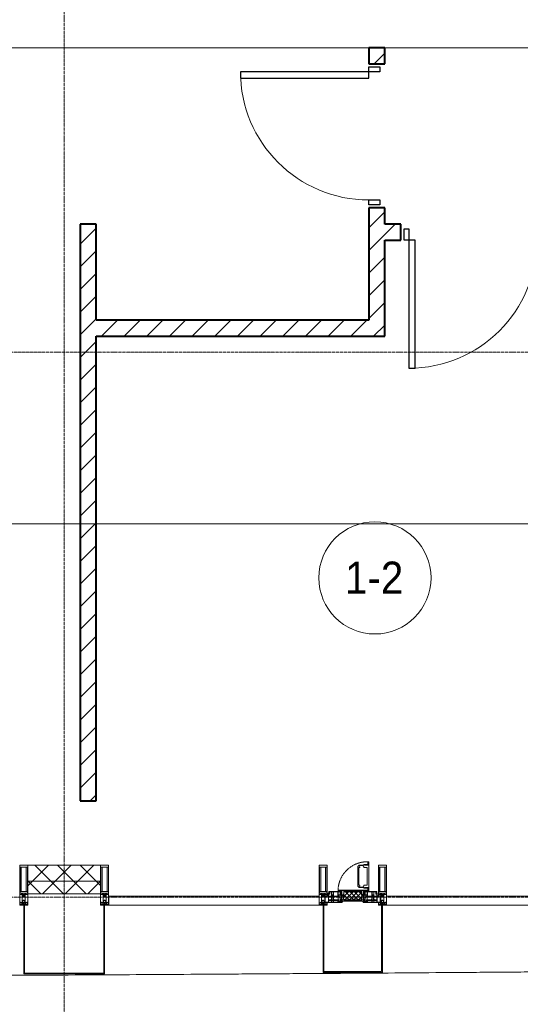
# Model space of a CAD drawing. Header units: millimetres. Extents: x 5617 to 113279, y 7718 to 199432.
# Tile 49 of 79: x 56149 to 59272, y 14731 to 20875. Entities that reach past the tile are written whole.
import ezdxf

# ---------------------------------------------------------------- set-up
doc = ezdxf.new("R2010")
doc.units = ezdxf.units.MM
for name, pattern in [('-D1-02х01', [3, 2, -1]), ('ADSK_Линия сетки', [25, 20, -2.5, 0, -2.5]), ('Линия сетки', [25, 20, -2.5, 0, -2.5])]:
    doc.linetypes.add(name, pattern=pattern)
for name, color, linetype, lineweight in [('Двери', 7, 'Continuous', 18), ('Импосты витража', 7, 'Continuous', 18), ('Колонны', 7, 'Continuous', 18), ('Марки помещений', 7, 'Continuous', 20), ('Окна', 7, 'Continuous', 18), ('Оси', 7, 'Continuous', 9), ('Панели витража', 7, 'Continuous', 18), ('Перекрытия', 7, 'Continuous', 18), ('Стены разрез', 7, 'Continuous', 40), ('Стены штриховка', 7, 'Continuous', 40), ('Форма', 7, 'Continuous', 18), ('Элементы узлов', 7, 'Continuous', 18)]:
    doc.layers.add(name, color=color, linetype=linetype, lineweight=lineweight)
doc.styles.add('Arial_3', font='arial.ttf', dxfattribs={"width": 0.9, "height": 200})
pattern_1 = [(45, (0, 0), (-70.71068, 70.71068), [])]
pattern_2 = [(45, (0, 0), (-70.71068, 70.71068), []), (135, (0, 0), (-70.71068, -70.71068), [])]

# ---------------------------------------------------------------- blocks, each defined once
blk = doc.blocks.new('A_DOR_Door - Вн_3_Одинарная_900x2100-2977806-МКСС_К4_L15_51_600_')
at = {"layer": 'Двери', "color": 253, "lineweight": 30, "true_color": 0xaaaaaa}
for p, q in [((-430, 20), (-400, 20)), ((-430, -50), (-430, 20)), ((-400, 20), (-400, -50)), ((400, -50), (400, 20)), ((400, 20), (430, 20)), ((430, 20), (430, -50)), ((-400, -50), (-430, -50)), ((-400, -50), (-400, -850)), ((-360, -50), (-400, -50)), ((-400, -50), (-400, -850)), ((-360, -850), (-360, -50)), ((430, -50), (400, -50)), ((-400, -850), (-360, -850))]:
    blk.add_line(p, q, dxfattribs=at)
at = {"layer": 'Двери', "color": 254, "lineweight": 9, "true_color": 0xd4d4d4}
blk.add_arc((-400, -50), 800, 270, 0, dxfattribs=at)
blk = doc.blocks.new('135_SLK_K4_AR_rvt-1-МКСС_К4_L15_51_600_')
at = {"layer": 'Стены разрез', "lineweight": 9, "true_color": 0xaaaaaa}
h = blk.add_hatch(dxfattribs=at)
h.set_pattern_fill('FP_3', color=253, style=0, pattern_type=2)
h.set_pattern_definition(pattern_1)
h.paths.add_polyline_path([(127950, 19000), (127950, 19700), (127850, 19700), (127850, 19000)])
h.paths.add_polyline_path([(127950, 20600), (127950, 20700), (127850, 20700), (127850, 20600)])
h = blk.add_hatch(dxfattribs=at)
h.set_pattern_fill('FP_3', color=253, style=0, pattern_type=2)
h.set_pattern_definition(pattern_1)
h.paths.add_polyline_path([(126150, 16000), (126150, 19600), (126050, 19600), (126050, 16000)])
h = blk.add_hatch(dxfattribs=at)
h.set_pattern_fill('FP_3', color=253, style=0, pattern_type=2)
h.set_pattern_definition(pattern_1)
h.paths.add_polyline_path([(129750, 19500), (129750, 19600), (128950, 19600), (128950, 19500), (129710.2, 19500)])
h.paths.add_polyline_path([(128050, 19500), (128050, 19600), (127950, 19600), (127950, 19500)])
h = blk.add_hatch(dxfattribs=at)
h.set_pattern_fill('FP_3', color=253, style=0, pattern_type=2)
h.set_pattern_definition(pattern_1)
h.paths.add_polyline_path([(126150, 18900), (127950, 18900), (127950, 19000), (126150, 19000)])
at = {"layer": 'Перекрытия', "color": 253, "true_color": 0xaaaaaa}
for p, q in [((127850, 20700), (125150, 20700)), ((130100, 20700), (127950, 20700))]:
    blk.add_line(p, q, dxfattribs=at)
at = {"layer": 'Стены разрез', "color": 253, "true_color": 0xaaaaaa}
for p, q in [((127950, 20700), (127850, 20700)), ((127850, 20700), (127850, 20600)), ((127950, 20600), (127950, 20700)), ((127850, 20600), (127950, 20600)), ((127950, 19700), (127850, 19700)), ((127850, 19700), (127850, 19000)), ((127950, 19600), (127950, 19700)), ((126050, 19600), (126050, 16000)), ((126150, 19600), (126050, 19600)), ((126150, 19000), (126150, 19600)), ((128050, 19600), (127950, 19600)), ((128050, 19500), (128050, 19600)), ((127950, 19000), (127950, 19500)), ((127950, 19500), (128050, 19500)), ((127850, 19000), (126150, 19000)), ((127950, 18900), (127950, 19000)), ((126150, 16000), (126150, 18900)), ((126150, 18900), (127950, 18900)), ((126050, 16000), (126150, 16000))]:
    blk.add_line(p, q, dxfattribs=at)
at = {"layer": 'Двери', "color": 253, "lineweight": 18, "true_color": 0xaaaaaa, "rotation": 270}
blk.add_blockref('A_DOR_Door - Вн_3_Одинарная_900x2100-2977806-МКСС_К4_L15_51_600_', (127900, 20150), dxfattribs=at)
at = {"layer": 'Двери', "color": 253, "lineweight": 18, "true_color": 0xaaaaaa}
blk.add_blockref('A_DOR_Door - Вн_3_Одинарная_900x2100-2977806-МКСС_К4_L15_51_600_', (128500, 19550), dxfattribs=at)
blk = doc.blocks.new('System Panel - A_PAN_Glass-7508020-МКСС_К4_L15_51_600_')
at = {"layer": 'Панели витража', "color": 253, "lineweight": 5, "true_color": 0xaaaaaa}
for p, q in [((656.25, 55), (-656.25, 55)), ((-656.25, 55), (-656.25, 0)), ((-656.25, 0), (656.25, 0)), ((656.25, 0), (656.25, 55))]:
    blk.add_line(p, q, dxfattribs=at)
blk = doc.blocks.new('A_PAN_Створка - 383мм-7508021-МКСС_К4_L15_51_600_')
at = {"layer": 'Панели витража', "lineweight": 5}
h = blk.add_hatch(dxfattribs=at)
h.set_pattern_fill('FP_5', color=256, style=0, pattern_type=2)
h.set_pattern_definition([(45, (-127750, -15350), (-14.1421356, 14.1421356), []), (135, (-127750, -15350), (-14.1421356, -14.1421356), [])])
h.paths.add_polyline_path([(-54.5, 31.8), (54.5, 31.8), (54.9, 34.1), (57.2, 36.4), (57.2, 60.8), (54.6, 63.4), (53.6, 82.7), (-54.6, 81.8), (-54.6, 63.4), (-57.2, 60.8), (-57.2, 36.4), (-54.9, 34.1)])
at = {"layer": 'Окна', "lineweight": 5}
for p, q in [((39.7, 249), (31.1, 240.4)), ((70.1, 249), (39.7, 249)), ((45.9, 246.8), (45, 244.7)), ((63.3, 246.8), (45.9, 246.8)), ((64.1, 245), (63.3, 246.8)), ((70.1, 252.9), (70.1, 249)), ((95.1, 252.9), (70.1, 252.9)), ((74.1, 248.4), (74.1, 252.9)), ((89.1, 248.4), (74.1, 248.4)), ((89.1, 252.9), (89.1, 248.4)), ((93.1, 248.4), (93.1, 252.9)), ((97.9, 248.4), (93.1, 248.4)), ((95.1, 270.5), (95.1, 252.9)), ((99.6, 270.5), (95.1, 270.5)), ((97.9, 262.4), (95.1, 262.4)), ((97.9, 262.4), (97.9, 248.4)), ((99.6, 270.5), (99.6, 87.5)), ((31.1, 117.6), (31.1, 240.4)), ((41.4, 234.2), (39.1, 233.8)), ((39.1, 179), (39.1, 233.8)), ((41.4, 234.2), (43.5, 236.3)), ((45, 244.7), (42.3, 239.8)), ((42.3, 239.8), (43.5, 236.3)), ((64.1, 245), (66.7, 241)), ((66.7, 241), (68.6, 239.7)), ((68.6, 239.7), (68.6, 236.4)), ((68.6, 236.4), (71.1, 233.9)), ((71.1, 233.9), (89.5, 233.9)), ((89.5, 233.9), (90.6, 232.8)), ((90.6, 125.2), (90.6, 232.8)), ((39.1, 179), (39.1, 124.2)), ((41.4, 123.8), (39.1, 124.2)), ((41.4, 123.8), (43.5, 121.7)), ((68.6, 121.6), (71.1, 124.1)), ((71.1, 124.1), (89.5, 124.1)), ((89.5, 124.1), (90.6, 125.2)), ((-153, 73.5), (-150, 73.5)), ((-153, 60), (-153, 73.5)), ((-150, 84), (-78, 84)), ((-150, 73.5), (-150, 84)), ((-91.5, 92), (91.5, 92)), ((-91.5, 87.5), (-91.5, 92)), ((-73.9, 87.5), (-91.5, 87.5)), ((-78, 84), (-78, 23.5)), ((-73.9, 62.5), (-73.9, 87.5)), ((-70, 62.5), (-73.9, 62.5)), ((-70, 32.1), (-70, 62.5)), ((39.7, 109), (31.1, 117.6)), ((70.1, 109), (39.7, 109)), ((42.3, 118.2), (43.5, 121.7)), ((45, 113.3), (42.3, 118.2)), ((45.9, 111.2), (45, 113.3)), ((63.3, 111.2), (45.9, 111.2)), ((64.1, 113), (63.3, 111.2)), ((64.1, 113), (66.7, 117)), ((66.7, 117), (68.6, 118.3)), ((68.6, 118.3), (68.6, 121.6)), ((70, 62.5), (70, 32.1)), ((73.9, 62.5), (70, 62.5)), ((70.1, 105.1), (70.1, 109)), ((95.1, 105.1), (70.1, 105.1)), ((73.9, 87.5), (73.9, 62.5)), ((91.5, 87.5), (73.9, 87.5)), ((74.1, 109.6), (74.1, 105.1)), ((89.1, 109.6), (74.1, 109.6)), ((78, 84), (150, 84)), ((78, 23.5), (78, 84)), ((89.1, 105.1), (89.1, 109.6)), ((91.5, 92), (91.5, 87.5)), ((93.1, 109.6), (93.1, 105.1)), ((97.9, 109.6), (93.1, 109.6)), ((95.1, 87.5), (95.1, 105.1)), ((97.9, 95.6), (95.1, 95.6)), ((99.6, 87.5), (95.1, 87.5)), ((97.9, 95.6), (97.9, 109.6)), ((150, 84), (150, 73.5)), ((150, 73.5), (153, 73.5)), ((153, 73.5), (153, 60)), ((-171, 57), (-156, 57)), ((-171, 17), (-171, 57)), ((-67.9, 17), (-171, 17)), ((-78, 23.5), (-67.9, 23.5)), ((-61.4, 23.5), (-70, 32.1)), ((-67.9, 23.5), (-64.6, 26.8)), ((-67.9, 17), (-67.9, 23.5)), ((-61.4, 23.5), (-67.9, 17)), ((-64.6, 26.8), (-61.4, 23.5)), ((61.4, 23.5), (-61.4, 23.5)), ((70, 32.1), (61.4, 23.5)), ((61.4, 23.5), (64.6, 26.8)), ((67.9, 17), (61.4, 23.5)), ((64.6, 26.8), (67.9, 23.5)), ((67.9, 23.5), (67.9, 17)), ((67.9, 23.5), (78, 23.5)), ((171, 17), (67.9, 17)), ((156, 57), (171, 57)), ((171, 57), (171, 17))]:
    blk.add_line(p, q, dxfattribs=at)
at = {"layer": 'Окна', "color": 253, "lineweight": 5, "true_color": 0xaaaaaa}
for p, q in [((-152, 20), (-152, 73.5)), ((-150.5, 69.5), (-150.5, 73.5)), ((-145, 69.5), (-150.5, 69.5)), ((-150.5, 33.6), (-150.5, 68)), ((-150.5, 68), (-143.5, 68)), ((-148.5, 82.5), (-132.4, 82.5)), ((-148.5, 81), (-148.5, 82.5)), ((-143.5, 81), (-148.5, 81)), ((-145, 69.5), (-145, 79.5)), ((-143.5, 68), (-143.5, 81)), ((-132.4, 56.6), (-132.4, 82.5)), ((-131, 82.5), (-120.8, 82.5)), ((-131, 82.5), (-131, 64.6)), ((-131, 64.6), (-120.8, 64.6)), ((-131, 56.5), (-131, 62.6)), ((-120.8, 62.6), (-131, 62.6)), ((-120.8, 82.5), (-120.8, 64.6)), ((-120.8, 56.5), (-120.8, 62.6)), ((-119.3, 82.5), (-92.5, 82.5)), ((-119.3, 56.6), (-119.3, 82.5)), ((-92.5, 56.6), (-92.5, 82.5)), ((-90.8, 82.5), (-79.5, 82.5)), ((-90.8, 64.6), (-90.8, 82.5)), ((-80.1, 64.6), (-90.8, 64.6)), ((-90.8, 62.7), (-90.8, 56.6)), ((-80.4, 62.7), (-90.8, 62.7)), ((-85, 84), (-85, 87.5)), ((-85, 87.5), (-78, 87.5)), ((-78, 84), (-85, 84)), ((-80.4, 61.1), (-80.4, 62.7)), ((-80.1, 66.1), (-80.1, 64.6)), ((-78, 66.1), (-80.1, 66.1)), ((-79.5, 82.5), (-79.5, 80.6)), ((-79.5, 80.6), (-78, 80.6)), ((-78, 87.5), (-78, 84)), ((-78, 66.1), (-78, 61.1)), ((78, 87.5), (78, 84)), ((85, 87.5), (78, 87.5)), ((78, 84), (85, 84)), ((79.5, 80.6), (78, 80.6)), ((78, 66.1), (78, 61.1)), ((78, 66.1), (80.1, 66.1)), ((90.8, 82.5), (79.5, 82.5)), ((79.5, 82.5), (79.5, 80.6)), ((80.1, 66.1), (80.1, 64.6)), ((80.1, 64.6), (90.8, 64.6)), ((80.4, 62.7), (90.8, 62.7)), ((80.4, 61.1), (80.4, 62.7)), ((85, 84), (85, 87.5)), ((90.8, 64.6), (90.8, 82.5)), ((90.8, 62.7), (90.8, 56.6)), ((119.3, 82.5), (92.5, 82.5)), ((92.5, 56.6), (92.5, 82.5)), ((119.3, 56.6), (119.3, 82.5)), ((120.8, 82.5), (120.8, 64.6)), ((131, 82.5), (120.8, 82.5)), ((131, 64.6), (120.8, 64.6)), ((120.8, 56.5), (120.8, 62.6)), ((120.8, 62.6), (131, 62.6)), ((131, 82.5), (131, 64.6)), ((131, 56.5), (131, 62.6)), ((132.4, 56.6), (132.4, 82.5)), ((148.5, 82.5), (132.4, 82.5)), ((143.5, 81), (148.5, 81)), ((143.5, 68), (143.5, 81)), ((150.5, 68), (143.5, 68)), ((145, 69.5), (145, 79.5)), ((145, 69.5), (150.5, 69.5)), ((148.5, 81), (148.5, 82.5)), ((150.5, 69.5), (150.5, 73.5)), ((150.5, 33.6), (150.5, 68)), ((152, 20), (152, 73.5)), ((-171, 55.5), (-152, 55.5)), ((-171, 18.5), (-153.5, 18.5)), ((-153.5, 18.5), (-152, 20)), ((-150.5, 56.6), (-132.4, 56.6)), ((-136.4, 52.4), (-150.5, 52.4)), ((-136.3, 33.6), (-150.5, 33.6)), ((-150.5, 29.4), (-132.4, 29.4)), ((-150.5, 17), (-150.5, 29.4)), ((-132.4, 18.6), (-150.5, 18.6)), ((-137.2, 54.8), (-135.8, 50.8)), ((-132.5, 54.8), (-137.2, 54.8)), ((-137.2, 31), (-135.8, 35)), ((-132.5, 31), (-137.2, 31)), ((-132.1, 49), (-135.8, 50.8)), ((-132.1, 36.8), (-135.8, 35)), ((-132.5, 53.8), (-133.4, 52)), ((-133.4, 52), (-130.1, 50.4)), ((-133.4, 33.7), (-130.1, 35.3)), ((-132.5, 31.9), (-133.4, 33.7)), ((-132.5, 53.8), (-132.5, 54.8)), ((-132.5, 31.9), (-132.5, 31)), ((-132.4, 29.4), (-132.4, 18.6)), ((-132.1, 49), (-132.1, 36.8)), ((-131, 56.5), (-120.8, 56.5)), ((-131, 55.1), (-131, 52.7)), ((-120.8, 55.1), (-131, 55.1)), ((-129.4, 51.1), (-131, 52.7)), ((-129.4, 34.6), (-131, 33)), ((-131, 30.9), (-131, 33)), ((-120.8, 30.9), (-131, 30.9)), ((-131, 29.5), (-120.8, 29.5)), ((-131, 18.2), (-131, 29.5)), ((-120.8, 18.2), (-131, 18.2)), ((-130.1, 50.4), (-129.4, 51.1)), ((-130.1, 35.3), (-130.1, 50.4)), ((-130.1, 35.3), (-129.4, 34.6)), ((-122.4, 51.1), (-120.8, 52.7)), ((-121.7, 50.4), (-122.4, 51.1)), ((-121.7, 35.3), (-122.4, 34.6)), ((-122.4, 34.6), (-120.8, 33)), ((-118.4, 52), (-121.7, 50.4)), ((-121.7, 35.3), (-121.7, 50.4)), ((-118.4, 33.7), (-121.7, 35.3)), ((-120.8, 55.1), (-120.8, 52.7)), ((-120.8, 30.9), (-120.8, 33)), ((-120.8, 18.2), (-120.8, 29.5)), ((-119.7, 49), (-115.9, 50.8)), ((-119.7, 49), (-119.7, 36.8)), ((-119.7, 36.8), (-115.9, 35)), ((-92.5, 56.6), (-119.3, 56.6)), ((-119.3, 54.8), (-114.6, 54.8)), ((-119.3, 53.8), (-119.3, 54.8)), ((-119.3, 53.8), (-118.4, 52)), ((-119.3, 31.9), (-118.4, 33.7)), ((-119.3, 31.9), (-119.3, 31)), ((-119.3, 31), (-114.6, 31)), ((-92.5, 29.4), (-119.3, 29.4)), ((-119.3, 29.4), (-119.3, 18.6)), ((-119.3, 18.6), (-92.5, 18.6)), ((-114.6, 54.8), (-115.9, 50.8)), ((-114.6, 31), (-115.9, 35)), ((-94.1, 33.5), (-115.4, 33.5)), ((-94.1, 52.5), (-115.3, 52.5)), ((-89.9, 50.9), (-94.1, 52.5)), ((-89.9, 35.1), (-94.1, 33.5)), ((-92.5, 18.6), (-92.5, 29.4)), ((-90.8, 56.6), (-85.9, 56.6)), ((-90.8, 18.5), (-90.8, 29.4)), ((-90.8, 29.4), (-85.9, 29.4)), ((-87.3, 18.5), (-90.8, 18.5)), ((-89.9, 52.2), (-88.6, 53.5)), ((-89.9, 52.2), (-89.9, 50.9)), ((-89.9, 35.1), (-89.9, 50.9)), ((-89.9, 32.5), (-89.9, 35.1)), ((-85.9, 32.5), (-89.9, 32.5)), ((-85.9, 53.5), (-88.6, 53.5)), ((-87.3, 21.9), (-85.9, 21.9)), ((-87.3, 20.4), (-87.3, 21.9)), ((-87.3, 20.4), (-87.3, 18.5)), ((-84.8, 20.4), (-87.3, 20.4)), ((-85.9, 56.6), (-85.9, 53.5)), ((-85.9, 53.5), (-78, 45.6)), ((-85.9, 29.4), (-85.9, 32.5)), ((-85.9, 21.9), (-85.9, 29.4)), ((-85.9, 18.2), (-85.9, 20.4)), ((-75.9, 18.2), (-85.9, 18.2)), ((-83.4, 20.4), (-84.8, 20.4)), ((-70, 33.8), (-83.4, 20.4)), ((-78, 61.1), (-80.4, 61.1)), ((-78, 45.6), (-78, 36.8)), ((-78, 36.8), (-70, 36.8)), ((-75.9, 23.5), (-73, 23.5)), ((-75.9, 21.5), (-75.9, 23.5)), ((-75.9, 21.5), (-75.9, 18.2)), ((-74.9, 21.5), (-75.9, 21.5)), ((-74.9, 17.9), (-74.9, 21.5)), ((-68.9, 17.9), (-74.9, 17.9)), ((-67.2, 29.3), (-73, 23.5)), ((-70, 36.8), (-70, 33.8)), ((-68.9, 21.5), (-68.9, 17.9)), ((-67.9, 21.5), (-68.9, 21.5)), ((-67.9, 23.5), (-64.6, 26.8)), ((-67.9, 21.5), (-67.9, 23.5)), ((-64.6, 26.8), (-67.2, 29.3)), ((64.6, 26.8), (67.2, 29.3)), ((67.9, 23.5), (64.6, 26.8)), ((67.2, 29.3), (73, 23.5)), ((67.9, 21.5), (67.9, 23.5)), ((67.9, 21.5), (68.9, 21.5)), ((68.9, 21.5), (68.9, 17.9)), ((68.9, 17.9), (74.9, 17.9)), ((70, 36.8), (70, 33.8)), ((78, 36.8), (70, 36.8)), ((70, 33.8), (83.4, 20.4)), ((75.9, 23.5), (73, 23.5)), ((74.9, 21.5), (75.9, 21.5)), ((74.9, 17.9), (74.9, 21.5)), ((75.9, 21.5), (75.9, 23.5)), ((75.9, 21.5), (75.9, 18.2)), ((75.9, 18.2), (85.9, 18.2)), ((78, 61.1), (80.4, 61.1)), ((85.9, 53.5), (78, 45.6)), ((78, 45.6), (78, 36.8)), ((83.4, 20.4), (84.8, 20.4)), ((84.8, 20.4), (87.3, 20.4)), ((85.9, 56.6), (85.9, 53.5)), ((90.8, 56.6), (85.9, 56.6)), ((85.9, 53.5), (88.6, 53.5)), ((85.9, 32.5), (89.9, 32.5)), ((85.9, 29.4), (85.9, 32.5)), ((85.9, 21.9), (85.9, 29.4)), ((90.8, 29.4), (85.9, 29.4)), ((87.3, 21.9), (85.9, 21.9)), ((85.9, 18.2), (85.9, 20.4)), ((87.3, 20.4), (87.3, 21.9)), ((87.3, 20.4), (87.3, 18.5)), ((87.3, 18.5), (90.8, 18.5)), ((89.9, 52.2), (88.6, 53.5)), ((89.9, 50.9), (94.1, 52.5)), ((89.9, 52.2), (89.9, 50.9)), ((89.9, 35.1), (89.9, 50.9)), ((89.9, 35.1), (94.1, 33.5)), ((89.9, 32.5), (89.9, 35.1)), ((90.8, 18.5), (90.8, 29.4)), ((92.5, 56.6), (119.3, 56.6)), ((92.5, 18.6), (92.5, 29.4)), ((92.5, 29.4), (119.3, 29.4)), ((119.3, 18.6), (92.5, 18.6)), ((94.1, 52.5), (115.3, 52.5)), ((94.1, 33.5), (115.4, 33.5)), ((114.6, 54.8), (115.9, 50.8)), ((119.3, 54.8), (114.6, 54.8)), ((114.6, 31), (115.9, 35)), ((119.3, 31), (114.6, 31)), ((119.7, 49), (115.9, 50.8)), ((119.7, 36.8), (115.9, 35)), ((119.3, 53.8), (118.4, 52)), ((118.4, 52), (121.7, 50.4)), ((118.4, 33.7), (121.7, 35.3)), ((119.3, 31.9), (118.4, 33.7)), ((119.3, 53.8), (119.3, 54.8)), ((119.3, 31.9), (119.3, 31)), ((119.3, 29.4), (119.3, 18.6)), ((119.7, 49), (119.7, 36.8)), ((131, 56.5), (120.8, 56.5)), ((120.8, 55.1), (120.8, 52.7)), ((120.8, 55.1), (131, 55.1)), ((122.4, 51.1), (120.8, 52.7)), ((122.4, 34.6), (120.8, 33)), ((120.8, 30.9), (120.8, 33)), ((120.8, 30.9), (131, 30.9)), ((120.8, 18.2), (120.8, 29.5)), ((131, 29.5), (120.8, 29.5)), ((120.8, 18.2), (131, 18.2)), ((121.7, 50.4), (122.4, 51.1)), ((121.7, 35.3), (121.7, 50.4)), ((121.7, 35.3), (122.4, 34.6)), ((129.4, 51.1), (131, 52.7)), ((130.1, 50.4), (129.4, 51.1)), ((130.1, 35.3), (129.4, 34.6)), ((129.4, 34.6), (131, 33)), ((133.4, 52), (130.1, 50.4)), ((130.1, 35.3), (130.1, 50.4)), ((133.4, 33.7), (130.1, 35.3)), ((131, 55.1), (131, 52.7)), ((131, 30.9), (131, 33)), ((131, 18.2), (131, 29.5)), ((132.1, 49), (135.8, 50.8)), ((132.1, 49), (132.1, 36.8)), ((132.1, 36.8), (135.8, 35)), ((150.5, 56.6), (132.4, 56.6)), ((150.5, 29.4), (132.4, 29.4)), ((132.4, 29.4), (132.4, 18.6)), ((132.4, 18.6), (150.5, 18.6)), ((132.5, 54.8), (137.2, 54.8)), ((132.5, 53.8), (132.5, 54.8)), ((132.5, 53.8), (133.4, 52)), ((132.5, 31.9), (133.4, 33.7)), ((132.5, 31.9), (132.5, 31)), ((132.5, 31), (137.2, 31)), ((137.2, 54.8), (135.8, 50.8)), ((137.2, 31), (135.8, 35)), ((136.3, 33.6), (150.5, 33.6)), ((136.4, 52.4), (150.5, 52.4)), ((150.5, 17), (150.5, 29.4)), ((171, 55.5), (152, 55.5)), ((153.5, 18.5), (152, 20)), ((171, 18.5), (153.5, 18.5))]:
    blk.add_line(p, q, dxfattribs=at)
at = {"layer": 'Окна', "linetype": '-D1-02х01', "lineweight": 5}
blk.add_arc((91.4, 87.5), 183, 88.85546, 178.59095, dxfattribs=at)
at = {"layer": 'Окна', "lineweight": 5}
for centre, start, end in [((-156, 60), 270, 360), ((156, 60), 180, 270)]:
    blk.add_arc(centre, 3, start, end, dxfattribs=at)
at = {"layer": 'Элементы узлов', "color": 253, "lineweight": 5, "true_color": 0xaaaaaa}
for p, q in [((-91.5, 92), (-91.5, 87.5)), ((-91.5, 92), (91.5, 92)), ((-91.5, 87.5), (-73.9, 87.5)), ((-83.4, 90.3), (-69.4, 90.3)), ((-83.4, 90.3), (-83.4, 87.5)), ((-73.9, 87.5), (-73.9, 62.5)), ((-69.4, 85.5), (-73.9, 85.5)), ((-73.9, 81.5), (-69.4, 81.5)), ((-69.4, 66.5), (-73.9, 66.5)), ((-73.9, 62.5), (-70, 62.5)), ((-70, 62.5), (-70, 32.1)), ((-69.4, 90.3), (-69.4, 85.5)), ((-69.4, 81.5), (-69.4, 66.5)), ((-67.9, 89.3), (-66.9, 90.3)), ((-67.9, 62.5), (-67.9, 89.3)), ((-61.7, 62.5), (-67.9, 62.5)), ((-66.9, 90.3), (-57.4, 90.3)), ((-60.1, 67.7), (-61.7, 64.9)), ((-61.7, 64.9), (-61.7, 62.5)), ((-56.4, 67.7), (-60.1, 67.7)), ((-57.4, 90.3), (-56.4, 89.4)), ((-57.4, 61), (-54.9, 63.5)), ((-54.6, 63.4), (-57.2, 60.8)), ((-56.4, 89.4), (-56.4, 67.7)), ((-53.9, 90.3), (-54.9, 89.3)), ((-54.9, 89.3), (-54.9, 85.6)), ((-54.9, 85.6), (-53.9, 84.6)), ((-54.9, 81.9), (-53.8, 83)), ((-54.9, 63.5), (-54.9, 81.9)), ((-53.6, 82.7), (-54.6, 81.8)), ((-54.6, 81.8), (-54.6, 63.4)), ((53.9, 90.3), (-53.9, 90.3)), ((-53.9, 84.6), (53.9, 84.6)), ((53.8, 83), (-53.8, 83)), ((53.6, 82.7), (-53.6, 82.7)), ((54.6, 81.8), (53.6, 82.7)), ((54.9, 81.9), (53.8, 83)), ((53.9, 90.3), (54.9, 89.3)), ((54.9, 85.6), (53.9, 84.6)), ((54.6, 63.4), (54.6, 81.8)), ((57.2, 60.8), (54.6, 63.4)), ((54.9, 89.3), (54.9, 85.6)), ((54.9, 63.5), (54.9, 81.9)), ((57.4, 61), (54.9, 63.5)), ((57.4, 90.3), (56.4, 89.4)), ((56.4, 89.4), (56.4, 67.7)), ((56.4, 67.7), (60.1, 67.7)), ((66.9, 90.3), (57.4, 90.3)), ((60.1, 67.7), (61.7, 64.9)), ((61.7, 64.9), (61.7, 62.5)), ((61.7, 62.5), (67.9, 62.5)), ((67.9, 89.3), (66.9, 90.3)), ((67.9, 62.5), (67.9, 89.3)), ((69.4, 90.3), (69.4, 85.5)), ((83.4, 90.3), (69.4, 90.3)), ((69.4, 85.5), (73.9, 85.5)), ((69.4, 81.5), (69.4, 66.5)), ((73.9, 81.5), (69.4, 81.5)), ((69.4, 66.5), (73.9, 66.5)), ((70, 62.5), (70, 32.1)), ((73.9, 62.5), (70, 62.5)), ((91.5, 87.5), (73.9, 87.5)), ((73.9, 87.5), (73.9, 62.5)), ((83.4, 90.3), (83.4, 87.5)), ((91.5, 92), (91.5, 87.5)), ((-70, 32.1), (-61.4, 23.5)), ((-66, 56.5), (-67.8, 55.7)), ((-67.8, 55.7), (-67.8, 38.3)), ((-67.8, 38.3), (-65.7, 37.4)), ((-66, 56.5), (-62, 59.1)), ((-65.7, 37.4), (-60.8, 34.7)), ((-62, 59.1), (-60.7, 61)), ((61.4, 23.5), (-61.4, 23.5)), ((-60.8, 34.7), (-57.3, 35.9)), ((-60.7, 61), (-57.4, 61)), ((-55.2, 33.8), (-57.3, 35.9)), ((-57.2, 60.8), (-57.2, 36.4)), ((-57.2, 36.4), (-54.9, 34.1)), ((-55.2, 33.8), (-54.8, 31.5)), ((-54.9, 34.1), (-54.5, 31.8)), ((-53.9, 30.5), (-54.9, 29.5)), ((-54.9, 29.5), (-54.9, 25.8)), ((-54.9, 25.8), (-53.9, 24.8)), ((0, 31.5), (-54.8, 31.5)), ((-54.5, 31.8), (54.5, 31.8)), ((53.9, 30.5), (-53.9, 30.5)), ((-53.9, 24.8), (53.9, 24.8)), ((0, 31.5), (54.8, 31.5)), ((53.9, 30.5), (54.9, 29.5)), ((54.9, 25.8), (53.9, 24.8)), ((54.5, 31.8), (54.9, 34.1)), ((55.2, 33.8), (54.8, 31.5)), ((54.9, 34.1), (57.2, 36.4)), ((54.9, 29.5), (54.9, 25.8)), ((55.2, 33.8), (57.3, 35.9)), ((57.2, 36.4), (57.2, 60.8)), ((60.8, 34.7), (57.3, 35.9)), ((60.7, 61), (57.4, 61)), ((62, 59.1), (60.7, 61)), ((65.7, 37.4), (60.8, 34.7)), ((70, 32.1), (61.4, 23.5)), ((66, 56.5), (62, 59.1)), ((67.8, 38.3), (65.7, 37.4)), ((66, 56.5), (67.8, 55.7)), ((67.8, 55.7), (67.8, 38.3))]:
    blk.add_line(p, q, dxfattribs=at)
blk = doc.blocks.new('Rectangular Mullion - 50Wx250H-2623690-МКСС_К4_L15_51_600_')
at = {"layer": 'Элементы узлов', "color": 253, "lineweight": 5, "true_color": 0xaaaaaa}
for p, q in [((-25, 65.2), (-25, 250)), ((-25, 250), (0, 250)), ((25, 250), (0, 250)), ((25, 65.2), (25, 250)), ((-23, 237.3), (0, 237.3)), ((-23, 237.3), (-23, 73.6)), ((-14.9, 84), (-14.9, 237.3)), ((23, 237.3), (0, 237.3)), ((14.9, 84), (14.9, 237.3)), ((23, 237.3), (23, 73.6)), ((-14, 65.2), (-25, 65.2)), ((0, 84), (-23, 84)), ((-0.5, 73.6), (-23, 73.6)), ((-14, 71.3), (-14, 65.2)), ((-10, 71.3), (-14, 71.3)), ((-10, 53), (-10, 71.3)), ((-7, 65.2), (-5.9, 67.3)), ((-7, 65.2), (-7, 54.7)), ((-4.1, 67.3), (-5.9, 67.3)), ((-4.1, 67.3), (-2.9, 65.1)), ((-2.9, 65.1), (-2.9, 54.6)), ((0, 84), (23, 84)), ((0.5, 73.6), (23, 73.6)), ((4.1, 67.3), (2.9, 65.1)), ((2.9, 65.1), (2.9, 54.6)), ((4.1, 67.3), (5.9, 67.3)), ((7, 65.2), (5.9, 67.3)), ((7, 65.2), (7, 54.7)), ((10, 71.3), (14, 71.3)), ((10, 53), (10, 71.3)), ((14, 71.3), (14, 65.2)), ((14, 65.2), (25, 65.2)), ((-23.8, 14.6), (-25, 14.2)), ((-25, 0), (-25, 14.2)), ((-22.3, 17), (-23.8, 17)), ((-23.8, 17), (-23.8, 14.6)), ((-22.5, 10.6), (-23.8, 14.6)), ((-22.5, 10.6), (-23.7, 9.9)), ((-23.7, 1.3), (-23.7, 9.9)), ((-23.7, 1.3), (-11.8, 1.3)), ((-23.2, 10.2), (-22.5, 8)), ((-22.5, 8), (-22.5, 4.5)), ((-21.3, 4.5), (-22.5, 4.5)), ((-22.3, 17), (-22.3, 16)), ((-22.3, 16), (-21.3, 16)), ((-19, 17.6), (-21.3, 16)), ((-21.3, 4.5), (-21.3, 6.5)), ((-21.3, 6.5), (-14.2, 6.5)), ((-18.4, 16.6), (-19, 17.6)), ((-7.4, 16.6), (-18.4, 16.6)), ((-14.2, 6.5), (-14.2, 4.5)), ((-13.2, 4.5), (-14.2, 4.5)), ((-13.2, 4.5), (-12.2, 7.2)), ((-12.7, 7.6), (-11.3, 11.4)), ((-12.7, 7.6), (-11.8, 6.9)), ((-12.2, 9), (-12.2, 14.8)), ((-12.2, 14.8), (0, 14.8)), ((-11.8, 1.3), (-11.8, 6.9)), ((-10.5, 11.2), (-11.3, 11.4)), ((-10.5, 1.5), (-10.5, 11.2)), ((-4.8, 1.5), (-10.5, 1.5)), ((-8.7, 53), (-10, 53)), ((-10, 53), (-10, 17)), ((-10, 17), (-7.5, 17)), ((-8.7, 53), (-7, 54.7)), ((-8.5, 23), (-1.5, 30)), ((-8.5, 18.5), (-8.5, 23)), ((-7.5, 18.5), (-8.5, 18.5)), ((-7.5, 17), (-7.5, 18.5)), ((-7.4, 18), (-7.4, 16.6)), ((-2.6, 18), (-7.4, 18)), ((0, 8), (-4.8, 8)), ((-4.8, 1.5), (-4.8, 8)), ((-1.3, 53), (-2.9, 54.6)), ((-2.6, 18), (-2.6, 16.8)), ((-2.6, 16.8), (0, 16.8)), ((-1.5, 30), (0, 30)), ((0, 53), (-1.3, 53)), ((0, 53), (1.3, 53)), ((1.5, 30), (0, 30)), ((2.6, 16.8), (0, 16.8)), ((0, 14.8), (0, 16.8)), ((0, 14.8), (0, 16.8)), ((12.2, 14.8), (0, 14.8)), ((0, 0), (0, 8)), ((0, 8), (4.8, 8)), ((0, 0), (0, 8)), ((1.3, 53), (2.9, 54.6)), ((8.5, 23), (1.5, 30)), ((2.6, 18), (2.6, 16.8)), ((2.6, 18), (7.4, 18)), ((4.8, 1.5), (4.8, 8)), ((4.8, 1.5), (10.5, 1.5)), ((8.7, 53), (7, 54.7)), ((7.4, 18), (7.4, 16.6)), ((7.4, 16.6), (18.4, 16.6)), ((7.5, 18.5), (8.5, 18.5)), ((7.5, 17), (7.5, 18.5)), ((10, 17), (7.5, 17)), ((8.5, 18.5), (8.5, 23)), ((8.7, 53), (10, 53)), ((10, 53), (10, 17)), ((10.5, 11.2), (11.3, 11.4)), ((10.5, 1.5), (10.5, 11.2)), ((12.7, 7.6), (11.3, 11.4)), ((12.7, 7.6), (11.8, 6.9)), ((11.8, 1.3), (11.8, 6.9)), ((23.7, 1.3), (11.8, 1.3)), ((12.2, 9), (12.2, 14.8)), ((13.2, 4.5), (12.2, 7.2)), ((13.2, 4.5), (14.2, 4.5)), ((21.3, 6.5), (14.2, 6.5)), ((14.2, 6.5), (14.2, 4.5)), ((18.4, 16.6), (19, 17.6)), ((19, 17.6), (21.3, 16)), ((22.3, 16), (21.3, 16)), ((21.3, 4.5), (21.3, 6.5)), ((21.3, 4.5), (22.5, 4.5)), ((22.3, 17), (22.3, 16)), ((22.3, 17), (23.8, 17)), ((22.5, 10.6), (23.8, 14.6)), ((22.5, 10.6), (23.7, 9.9)), ((23.2, 10.2), (22.5, 8)), ((22.5, 8), (22.5, 4.5)), ((23.7, 1.3), (23.7, 9.9)), ((23.8, 17), (23.8, 14.6)), ((23.8, 14.6), (25, 14.2)), ((25, 0), (25, 14.2)), ((-25, 0), (0, 0)), ((25, 0), (0, 0))]:
    blk.add_line(p, q, dxfattribs=at)
for centre, start, end in [((-0.5, 73.1), 360, 90), ((0.5, 73.1), 90, 180)]:
    blk.add_arc(centre, 0.5, start, end, dxfattribs=at)
blk = doc.blocks.new('Rectangular Mullion - R_StandardFrame_50Wx250H-V56-МКСС_К4_L15_51_600_')
at = {"layer": 'Импосты витража', "color": 253, "lineweight": 5, "true_color": 0xaaaaaa}
for p, q in [((-25, -250), (-25, 0)), ((-25, 0), (0, 0)), ((5, 0), (25, 0)), ((25, 0), (25, -250)), ((25, -250), (-25, -250))]:
    blk.add_line(p, q, dxfattribs=at)
blk = doc.blocks.new('Rectangular Mullion - R_StandardFrame_50Wx250H-7505731-МКСС_К4_L15_51_600_')
at = {"layer": 'Импосты витража', "color": 253, "lineweight": 5, "true_color": 0xaaaaaa}
for p, q in [((-25, -250), (-25, 0)), ((-25, 0), (-5, 0)), ((0, 0), (25, 0)), ((25, 0), (25, -250)), ((25, -250), (-25, -250))]:
    blk.add_line(p, q, dxfattribs=at)
blk = doc.blocks.new('Rectangular Mullion - R_StandardFrame_50Wx250H-V61-МКСС_К4_L15_51_600_')
at = {"layer": 'Импосты витража', "color": 253, "lineweight": 5, "true_color": 0xaaaaaa}
for p, q in [((-25, -250), (-25, 0)), ((-25, 0), (0, 0)), ((5, 0), (25, 0)), ((25, 0), (25, -17)), ((25, -57), (25, -250)), ((25, -250), (-25, -250))]:
    blk.add_line(p, q, dxfattribs=at)
blk = doc.blocks.new('Rectangular Mullion - R_StandardFrame_50Wx250H-V62-МКСС_К4_L15_51_600_')
at = {"layer": 'Импосты витража', "color": 253, "lineweight": 5, "true_color": 0xaaaaaa}
for p, q in [((-25, -17), (-25, 0)), ((-25, 0), (-5, 0)), ((0, 0), (25, 0)), ((25, 0), (25, -250)), ((-25, -250), (-25, -57)), ((25, -250), (-25, -250))]:
    blk.add_line(p, q, dxfattribs=at)
blk = doc.blocks.new('A_SLK_PAN_Type1 - Прямой тип панели-6537701-МКСС_К4_L15_51_600_')
at = {"layer": 'Колонны', "lineweight": 5}
for p, q in [((-252.5, 430), (252.5, 430)), ((-252.5, 0), (-252.5, 430)), ((-247.5, 425), (-247.5, 0)), ((247.5, 425), (-247.5, 425)), ((247.5, 0), (247.5, 425)), ((252.5, 430), (252.5, 0)), ((-247.5, 0), (-252.5, 0)), ((252.5, 0), (247.5, 0))]:
    blk.add_line(p, q, dxfattribs=at)
blk = doc.blocks.new('A_SLK_PAN_Type1 - Прямой тип панели Ф-1_1-7502296-МКСС_К4_L15_51_600_')
at = {"layer": 'Колонны', "lineweight": 5}
for p, q in [((-185, 420), (185, 420)), ((-185, 0), (-185, 420)), ((-180, 415), (-180, 0)), ((180, 415), (-180, 415)), ((180, 0), (180, 415)), ((185, 420), (185, 0)), ((-180, 0), (-185, 0)), ((185, 0), (180, 0))]:
    blk.add_line(p, q, dxfattribs=at)
blk = doc.blocks.new('135_SLK_K4_AR_FCD_rvt-1-МКСС_К4_L15_51_600_')
at = {"layer": 'Стены разрез', "lineweight": 5, "true_color": 0xaaaaaa}
h = blk.add_hatch(dxfattribs=at)
h.set_pattern_fill('FP_4', color=253, style=0, pattern_type=2)
h.set_pattern_definition(pattern_2)
h.paths.add_polyline_path([(126177.5, 15500), (126177.5, 15600), (125722.5, 15600), (125722.5, 15500)])
h = blk.add_hatch(dxfattribs=at)
h.set_pattern_fill('FP_4', color=253, style=0, pattern_type=2)
h.set_pattern_definition(pattern_2)
h.paths.add_polyline_path([(126177.5, 15420), (126177.5, 15500), (125722.5, 15500), (125722.5, 15420)])
at = {"layer": 'Стены разрез', "color": 253, "lineweight": 9, "true_color": 0xaaaaaa}
for p, q in [((126177.5, 15600), (125722.5, 15600)), ((125722.5, 15600), (125722.5, 15420)), ((126177.5, 15420), (126177.5, 15600)), ((125722.5, 15420), (126177.5, 15420))]:
    blk.add_line(p, q, dxfattribs=at)
at = {"layer": 'Стены штриховка', "color": 253, "lineweight": 9, "true_color": 0xaaaaaa}
blk.add_line((126177.5, 15500), (125722.5, 15500), dxfattribs=at)
at = {"layer": 'Форма', "color": 253, "lineweight": 9, "true_color": 0xaaaaaa}
blk.add_line((136800, 17730), (100125.7, 17730), dxfattribs=at)
blk.add_open_spline([(122602.5, 14903.4), (122693.7, 14903.4), (122841.6, 14903.5), (123046.1, 14903.7), (123216, 14904), (123385.9, 14904.2), (123612.3, 14904.6), (123895.2, 14905.3), (124178.1, 14906.1), (124404.5, 14906.8), (124574.4, 14907.4), (124744.4, 14908), (124970.8, 14908.8), (125253.6, 14910), (125536.5, 14911.3), (125762.9, 14912.5), (125989.5, 14913.6), (126272.6, 14915.2), (126612, 14917.1), (126894.9, 14918.9), (127121.3, 14920.3), (127291.3, 14921.5), (127461.2, 14922.6), (127687.6, 14924.1), (127970.4, 14926.1), (128253.3, 14928.2), (128479.7, 14929.9), (128649.7, 14931.2), (128819.6, 14932.5), (129046, 14934.3), (129328.8, 14936.5), (129581, 14938.6), (129720.2, 14939.7), (129746.2, 14939.9)], degree=3, knots=[-0.387098, -0.387098, -0.387098, -0.387098, -0.3796296, -0.375, -0.3703704, -0.3657407, -0.3611111, -0.3518519, -0.3425926, -0.337963, -0.3333333, -0.3287037, -0.3240741, -0.3148148, -0.3055556, -0.3009259, -0.2962963, -0.287037, -0.2777778, -0.2685185, -0.2638889, -0.2592593, -0.2546296, -0.25, -0.2407407, -0.2314815, -0.2268519, -0.2222222, -0.2175926, -0.212963, -0.2037037, -0.1944444, -0.1923179, -0.1923179, -0.1923179, -0.1923179], dxfattribs=at)
at = {"layer": 'Импосты витража', "color": 253, "lineweight": 5, "true_color": 0xaaaaaa}
for p in [(125697.5, 15350), (126202.5, 15350), (127565, 15350), (127935, 15350)]:
    blk.add_blockref('Rectangular Mullion - 50Wx250H-2623690-МКСС_К4_L15_51_600_', p, dxfattribs=at)
at = {"layer": 'Импосты витража', "color": 253, "lineweight": 5, "true_color": 0xaaaaaa, "extrusion": (0, 0, -1), "rotation": 180}
for name, p in [('Rectangular Mullion - R_StandardFrame_50Wx250H-V56-МКСС_К4_L15_51_600_', (-125697.5, 15350)), ('Rectangular Mullion - R_StandardFrame_50Wx250H-7505731-МКСС_К4_L15_51_600_', (-126202.5, 15350)), ('Rectangular Mullion - R_StandardFrame_50Wx250H-V61-МКСС_К4_L15_51_600_', (-127565, 15350)), ('Rectangular Mullion - R_StandardFrame_50Wx250H-V62-МКСС_К4_L15_51_600_', (-127935, 15350))]:
    blk.add_blockref(name, p, dxfattribs=at)
at = {"layer": 'Колонны', "color": 253, "lineweight": 5, "true_color": 0xaaaaaa, "rotation": 180}
for name, p in [('A_SLK_PAN_Type1 - Прямой тип панели-6537701-МКСС_К4_L15_51_600_', (125950, 15350)), ('A_SLK_PAN_Type1 - Прямой тип панели Ф-1_1-7502296-МКСС_К4_L15_51_600_', (127750, 15350))]:
    blk.add_blockref(name, p, dxfattribs=at)
at = {"layer": 'Панели витража', "color": 253, "lineweight": 5, "true_color": 0xaaaaaa}
for name, p in [('A_PAN_Створка - 383мм-7508021-МКСС_К4_L15_51_600_', (127750, 15350)), ('System Panel - A_PAN_Glass-7508020-МКСС_К4_L15_51_600_', (126883.8, 15350)), ('System Panel - A_PAN_Glass-7508020-МКСС_К4_L15_51_600_', (128616.3, 15350))]:
    blk.add_blockref(name, p, dxfattribs=at)
blk = doc.blocks.new('050_Марка_Помещение - Номер-620969-МКСС_К4_L15_51_600_')
at = {"layer": 'Марки помещений'}
blk.add_circle((0, 0), 3.5, dxfattribs=at)

msp = doc.modelspace()

# ---------------------------------------------------------------- linework, layer by layer
at = {"layer": 'Оси', "linetype": 'Линия сетки'}
msp.add_line((56426.3, 12025.7), (56426.3, 33150), dxfattribs=at)
at = {"layer": 'Оси', "linetype": 'ADSK_Линия сетки'}
for p, q in [((67226.3, 18800), (25128.4, 18800)), ((67226.3, 15400), (25128.4, 15400))]:
    msp.add_line(p, q, dxfattribs=at)

# ---------------------------------------------------------------- block references
at = {"lineweight": 5}
for name in ['135_SLK_K4_AR_FCD_rvt-1-МКСС_К4_L15_51_600_', '135_SLK_K4_AR_rvt-1-МКСС_К4_L15_51_600_']:
    msp.add_blockref(name, (-69523.7, 0), dxfattribs=at)
at = {"layer": 'Марки помещений', "xscale": 99.99999999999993, "yscale": 99.99999999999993, "zscale": 99.99999999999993}
msp.add_blockref('050_Марка_Помещение - Номер-620969-МКСС_К4_L15_51_600_', (58364.9, 17391.6), dxfattribs=at)

# ---------------------------------------------------------------- texts
at = {"layer": 'Марки помещений', "lineweight": 9, "insert": (58178.4, 17493.3), "char_height": 200, "width": 447.342, "attachment_point": 1, "style": 'Arial_3'}
msp.add_mtext('1-2', dxfattribs=at)

doc.saveas('drawing.dxf')
